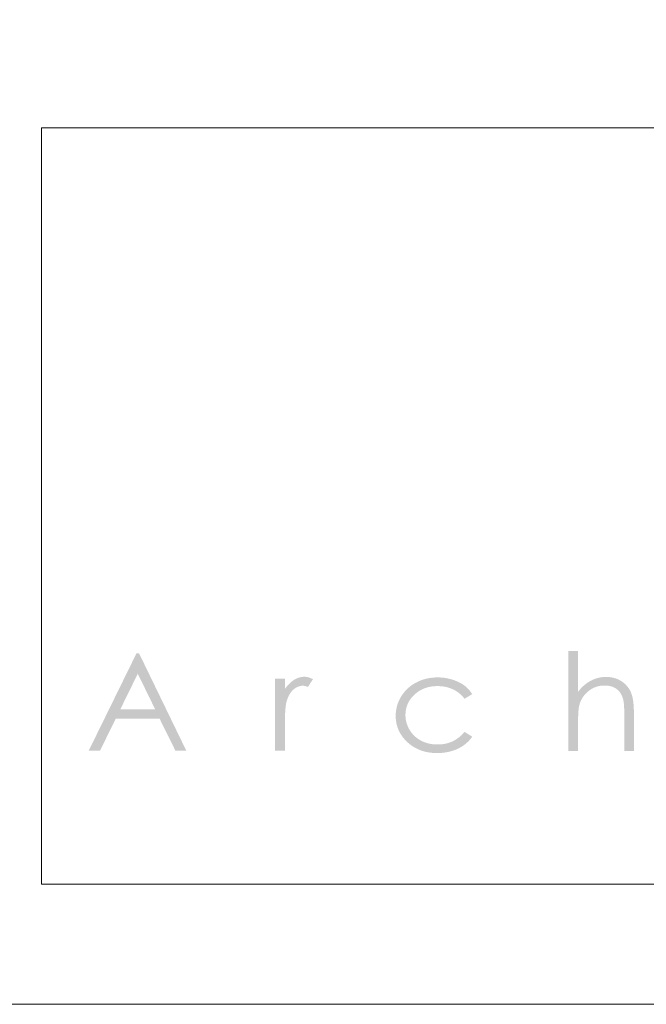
# Model space of a CAD drawing. Header units: millimetres. Extents: x -117530 to 51532, y -61772 to 24900.
# Tile 146 of 175: x 30941 to 33545, y -61772 to -57677. Entities that reach past the tile are written whole.
import ezdxf

# ---------------------------------------------------------------- set-up
doc = ezdxf.new("R2010")
doc.units = ezdxf.units.MM
doc.header["$LTSCALE"] = 254
doc.layers.get('0').update_dxf_attribs({"lineweight": 0})
doc.layers.add('aanzicht-beton', color=7, linetype='Continuous', lineweight=0)
doc.layers.add('None', color=7, linetype='Continuous', lineweight=0)

msp = doc.modelspace()

# ---------------------------------------------------------------- hatches: boundary and pattern name
at = {"layer": 'aanzicht-beton', "linetype": 'Continuous', "lineweight": 0}
h = msp.add_hatch(color=7, dxfattribs=at)
h.paths.add_polyline_path([(31436.8, -60312.1), (31633.3, -60717.6), (31588.1, -60717.6), (31522.3, -60584.3), (31339.7, -60584.3), (31274.3, -60717.6), (31227.3, -60717.6), (31426.2, -60312.1)])
h.paths.add_polyline_path([(31431.5, -60397.1), (31359, -60544.8), (31503.6, -60544.8)])
for points in [[(33221.8, -60302.1), (33261.7, -60302.1), (33261.7, -60472), (33262.4, -60471.1), (33263.2, -60470.1), (33264, -60469.2), (33264.7, -60468.2), (33265.5, -60467.3), (33266.3, -60466.4), (33267.1, -60465.4), (33267.8, -60464.5), (33268.6, -60463.6), (33269.4, -60462.7), (33270.2, -60461.9), (33271, -60461), (33271.8, -60460.1), (33272.6, -60459.2), (33273.4, -60458.4), (33274.2, -60457.5), (33275, -60456.7), (33275.8, -60455.9), (33276.6, -60455), (33277.4, -60454.2), (33278.2, -60453.4), (33279, -60452.6), (33279.8, -60451.8), (33280.7, -60451), (33281.5, -60450.3), (33282.3, -60449.5), (33283.1, -60448.7), (33284, -60448), (33284.8, -60447.2), (33285.6, -60446.5), (33286.5, -60445.7), (33287.3, -60445), (33288.1, -60444.3), (33289, -60443.6), (33289.8, -60442.9), (33290.7, -60442.2), (33291.5, -60441.5), (33292.4, -60440.8), (33293.2, -60440.2), (33294.1, -60439.5), (33294.9, -60438.8), (33295.8, -60438.2), (33296.7, -60437.5), (33297.5, -60436.9), (33298.4, -60436.3), (33299.3, -60435.7), (33300.1, -60435), (33301, -60434.4), (33301.9, -60433.8), (33302.8, -60433.3), (33303.7, -60432.7), (33304.6, -60432.1), (33305.4, -60431.5), (33306.3, -60431), (33307.2, -60430.4), (33308.1, -60429.9), (33309, -60429.4), (33309.9, -60428.8), (33310.8, -60428.3), (33311.7, -60427.8), (33312.6, -60427.3), (33313.5, -60426.8), (33314.5, -60426.3), (33315.4, -60425.8), (33316.3, -60425.3), (33317.2, -60424.9), (33318.1, -60424.4), (33319, -60424), (33320, -60423.5), (33320.9, -60423.1), (33321.8, -60422.7), (33322.8, -60422.2), (33323.7, -60421.8), (33324.6, -60421.4), (33325.6, -60421), (33326.5, -60420.6), (33327.5, -60420.2), (33328.4, -60419.9), (33329.4, -60419.5), (33330.3, -60419.1), (33331.3, -60418.8), (33332.2, -60418.4), (33333.2, -60418.1), (33334.2, -60417.7), (33335.1, -60417.4), (33336.1, -60417.1), (33337.1, -60416.8), (33338, -60416.5), (33339, -60416.2), (33340, -60415.9), (33341, -60415.6), (33341.9, -60415.4), (33342.9, -60415.1), (33343.9, -60414.8), (33344.9, -60414.6), (33345.9, -60414.3), (33346.9, -60414.1), (33347.9, -60413.9), (33348.9, -60413.7), (33349.9, -60413.4), (33350.9, -60413.2), (33351.9, -60413), (33352.9, -60412.8), (33353.9, -60412.7), (33354.9, -60412.5), (33355.9, -60412.3), (33356.9, -60412.2), (33358, -60412), (33359, -60411.9), (33360, -60411.7), (33361, -60411.6), (33362.1, -60411.5), (33363.1, -60411.4), (33364.1, -60411.2), (33365.2, -60411.1), (33366.2, -60411), (33367.2, -60411), (33368.3, -60410.9), (33369.3, -60410.8), (33370.4, -60410.7), (33371.4, -60410.7), (33372.5, -60410.6), (33373.5, -60410.6), (33374.6, -60410.6), (33375.6, -60410.5), (33376.7, -60410.5), (33377.8, -60410.5), (33378.8, -60410.5), (33379.9, -60410.5), (33381, -60410.5), (33382.1, -60410.5), (33383.2, -60410.6), (33384.3, -60410.6), (33385.3, -60410.7), (33386.4, -60410.7), (33387.5, -60410.8), (33388.5, -60410.8), (33389.6, -60410.9), (33390.6, -60411), (33391.7, -60411.1), (33392.7, -60411.2), (33393.8, -60411.3), (33394.8, -60411.4), (33395.9, -60411.6), (33396.9, -60411.7), (33397.9, -60411.9), (33398.9, -60412), (33400, -60412.2), (33401, -60412.3), (33402, -60412.5), (33403, -60412.7), (33404, -60412.9), (33405, -60413.1), (33406, -60413.3), (33407, -60413.5), (33408, -60413.8), (33409, -60414), (33409.9, -60414.3), (33410.9, -60414.5), (33411.9, -60414.8), (33412.9, -60415), (33413.8, -60415.3), (33414.8, -60415.6), (33415.8, -60415.9), (33416.7, -60416.2), (33417.7, -60416.5), (33418.6, -60416.8), (33419.5, -60417.2), (33420.5, -60417.5), (33421.4, -60417.9), (33422.4, -60418.2), (33423.3, -60418.6), (33424.2, -60418.9), (33425.1, -60419.3), (33426, -60419.7), (33427, -60420.1), (33427.9, -60420.5), (33428.8, -60420.9), (33429.7, -60421.3), (33430.6, -60421.8), (33431.5, -60422.2), (33432.3, -60422.7), (33433.2, -60423.1), (33434.1, -60423.6), (33435, -60424), (33435.9, -60424.5), (33436.7, -60425), (33437.6, -60425.5), (33438.5, -60426), (33439.3, -60426.5), (33440.2, -60427), (33441, -60427.6), (33441.9, -60428.1), (33442.7, -60428.7), (33443.5, -60429.2), (33444.4, -60429.8), (33445.2, -60430.3), (33446, -60430.9), (33446.8, -60431.5), (33447.6, -60432), (33448.4, -60432.6), (33449.1, -60433.2), (33449.9, -60433.8), (33450.7, -60434.4), (33451.5, -60435), (33452.2, -60435.6), (33453, -60436.2), (33453.7, -60436.8), (33454.4, -60437.5), (33455.2, -60438.1), (33455.9, -60438.7), (33456.6, -60439.4), (33457.3, -60440), (33458, -60440.7), (33458.7, -60441.4), (33459.4, -60442), (33460, -60442.7), (33460.7, -60443.4), (33461.4, -60444.1), (33462, -60444.8), (33462.7, -60445.5), (33463.3, -60446.2), (33464, -60446.9), (33464.6, -60447.6), (33465.2, -60448.3), (33465.8, -60449), (33466.4, -60449.7), (33467, -60450.5), (33467.6, -60451.2), (33468.2, -60452), (33468.8, -60452.7), (33469.4, -60453.5), (33470, -60454.3), (33470.5, -60455), (33471.1, -60455.8), (33471.6, -60456.6), (33472.2, -60457.4), (33472.7, -60458.2), (33473.2, -60459), (33473.7, -60459.8), (33474.2, -60460.6), (33474.7, -60461.4), (33475.2, -60462.2), (33475.7, -60463), (33476.2, -60463.9), (33476.7, -60464.7), (33477.2, -60465.6), (33477.6, -60466.4), (33478.1, -60467.3), (33478.5, -60468.1), (33479, -60469), (33479.4, -60469.9), (33479.8, -60470.8), (33480.3, -60471.6), (33480.7, -60472.5), (33481.1, -60473.4), (33481.5, -60474.3), (33481.9, -60475.3), (33482.3, -60476.2), (33482.6, -60477.1), (33483, -60478.1), (33483.4, -60479.1), (33483.7, -60480.1), (33484.1, -60481.1), (33484.5, -60482.2), (33484.8, -60483.2), (33485.1, -60484.3), (33485.5, -60485.4), (33485.8, -60486.5), (33486.1, -60487.6), (33486.4, -60488.7), (33486.7, -60489.8), (33487, -60491), (33487.3, -60492.2), (33487.6, -60493.4), (33487.9, -60494.6), (33488.2, -60495.8), (33488.4, -60497.1), (33488.7, -60498.3), (33489, -60499.6), (33489.2, -60500.9), (33489.4, -60502.2), (33489.7, -60503.5), (33489.9, -60504.8), (33490.1, -60506.2), (33490.4, -60507.6), (33490.6, -60509), (33490.8, -60510.4), (33491, -60511.8), (33491.2, -60513.2), (33491.3, -60514.7), (33491.5, -60516.1), (33491.7, -60517.6), (33491.9, -60519.1), (33492, -60520.6), (33492.2, -60522.1), (33492.3, -60523.7), (33492.5, -60525.2), (33492.6, -60526.8), (33492.7, -60528.4), (33492.9, -60530), (33493, -60531.6), (33493.1, -60533.3), (33493.2, -60534.9), (33493.3, -60536.6), (33493.4, -60538.3), (33493.5, -60540), (33493.5, -60541.7), (33493.6, -60543.5), (33493.7, -60545.2), (33493.7, -60547), (33493.8, -60548.8), (33493.8, -60550.6), (33493.9, -60552.4), (33493.9, -60554.2), (33493.9, -60556.1), (33494, -60557.9), (33494, -60559.8), (33494, -60561.7), (33494, -60563.6), (33494, -60717.8), (33454.1, -60717.8), (33454.1, -60574.9), (33454.1, -60573.3), (33454.1, -60571.7), (33454.1, -60570.1), (33454.1, -60568.6), (33454.1, -60567), (33454.1, -60565.5), (33454, -60564), (33454, -60562.5), (33454, -60561), (33454, -60559.6), (33454, -60558.1), (33453.9, -60556.7), (33453.9, -60555.3), (33453.9, -60553.9), (33453.9, -60552.6), (33453.8, -60551.2), (33453.8, -60549.9), (33453.8, -60548.5), (33453.7, -60547.2), (33453.7, -60545.9), (33453.6, -60544.7), (33453.6, -60543.4), (33453.5, -60542.2), (33453.5, -60540.9), (33453.4, -60539.7), (33453.4, -60538.6), (33453.3, -60537.4), (33453.3, -60536.2), (33453.2, -60535.1), (33453.2, -60534), (33453.1, -60532.9), (33453, -60531.8), (33453, -60530.7), (33452.9, -60529.6), (33452.8, -60528.6), (33452.7, -60527.6), (33452.7, -60526.6), (33452.6, -60525.6), (33452.5, -60524.6), (33452.4, -60523.7), (33452.3, -60522.7), (33452.2, -60521.8), (33452.2, -60520.9), (33452.1, -60520), (33452, -60519.2), (33451.9, -60518.3), (33451.8, -60517.5), (33451.7, -60516.6), (33451.6, -60515.8), (33451.5, -60515.1), (33451.4, -60514.3), (33451.3, -60513.5), (33451.1, -60512.8), (33451, -60512.1), (33450.9, -60511.4), (33450.8, -60510.7), (33450.7, -60510), (33450.6, -60509.4), (33450.4, -60508.7), (33450.3, -60508.1), (33450.2, -60507.5), (33450, -60506.9), (33449.9, -60506.4), (33449.8, -60505.8), (33449.5, -60504.9), (33449.3, -60504), (33449.1, -60503.1), (33448.8, -60502.2), (33448.5, -60501.3), (33448.3, -60500.4), (33448, -60499.5), (33447.7, -60498.6), (33447.4, -60497.8), (33447.1, -60496.9), (33446.9, -60496), (33446.5, -60495.2), (33446.2, -60494.4), (33445.9, -60493.5), (33445.6, -60492.7), (33445.3, -60491.9), (33444.9, -60491.1), (33444.6, -60490.3), (33444.3, -60489.5), (33443.9, -60488.7), (33443.6, -60487.9), (33443.2, -60487.1), (33442.8, -60486.4), (33442.5, -60485.6), (33442.1, -60484.8), (33441.7, -60484.1), (33441.3, -60483.4), (33440.9, -60482.6), (33440.5, -60481.9), (33440.1, -60481.2), (33439.7, -60480.5), (33439.2, -60479.8), (33438.8, -60479.1), (33438.4, -60478.4), (33437.9, -60477.7), (33437.5, -60477), (33437, -60476.4), (33436.6, -60475.7), (33436.1, -60475.1), (33435.7, -60474.4), (33435.2, -60473.8), (33434.7, -60473.2), (33434.2, -60472.5), (33433.7, -60471.9), (33433.2, -60471.3), (33432.7, -60470.7), (33432.2, -60470.1), (33431.7, -60469.5), (33431.2, -60468.9), (33430.6, -60468.4), (33430.1, -60467.8), (33429.6, -60467.2), (33429, -60466.7), (33428.5, -60466.1), (33427.9, -60465.6), (33427.3, -60465.1), (33426.8, -60464.6), (33426.2, -60464), (33425.6, -60463.5), (33425, -60463), (33424.4, -60462.5), (33423.8, -60462), (33423.2, -60461.6), (33422.6, -60461.1), (33422, -60460.6), (33421.4, -60460.2), (33420.7, -60459.7), (33420.1, -60459.3), (33419.4, -60458.8), (33418.8, -60458.4), (33418.1, -60458), (33417.5, -60457.6), (33416.8, -60457.2), (33416.1, -60456.8), (33415.5, -60456.4), (33414.8, -60456), (33414.1, -60455.6), (33413.4, -60455.3), (33412.7, -60454.9), (33412, -60454.5), (33411.3, -60454.2), (33410.6, -60453.8), (33409.8, -60453.5), (33409.1, -60453.2), (33408.4, -60452.9), (33407.6, -60452.6), (33406.9, -60452.3), (33406.1, -60452), (33405.3, -60451.7), (33404.6, -60451.4), (33403.8, -60451.1), (33403, -60450.8), (33402.2, -60450.6), (33401.4, -60450.3), (33400.6, -60450.1), (33399.8, -60449.8), (33399, -60449.6), (33398.2, -60449.4), (33397.4, -60449.2), (33396.6, -60449), (33395.7, -60448.8), (33394.9, -60448.6), (33394, -60448.4), (33393.2, -60448.2), (33392.3, -60448), (33391.5, -60447.9), (33390.6, -60447.7), (33389.7, -60447.6), (33388.9, -60447.4), (33388, -60447.3), (33387.1, -60447.2), (33386.2, -60447), (33385.3, -60446.9), (33384.4, -60446.8), (33383.4, -60446.7), (33382.5, -60446.6), (33381.6, -60446.5), (33380.7, -60446.5), (33379.7, -60446.4), (33378.8, -60446.3), (33377.8, -60446.3), (33376.8, -60446.2), (33375.9, -60446.2), (33374.9, -60446.2), (33373.9, -60446.1), (33373, -60446.1), (33372, -60446.1), (33371, -60446.1), (33369.8, -60446.1), (33368.7, -60446.1), (33367.6, -60446.1), (33366.4, -60446.2), (33365.3, -60446.2), (33364.2, -60446.3), (33363.1, -60446.4), (33362, -60446.5), (33360.8, -60446.6), (33359.7, -60446.7), (33358.6, -60446.8), (33357.5, -60446.9), (33356.4, -60447), (33355.4, -60447.2), (33354.3, -60447.4), (33353.2, -60447.5), (33352.1, -60447.7), (33351, -60447.9), (33350, -60448.1), (33348.9, -60448.4), (33347.8, -60448.6), (33346.8, -60448.8), (33345.7, -60449.1), (33344.6, -60449.3), (33343.6, -60449.6), (33342.5, -60449.9), (33341.5, -60450.2), (33340.5, -60450.5), (33339.4, -60450.8), (33338.4, -60451.2), (33337.4, -60451.5), (33336.3, -60451.9), (33335.3, -60452.2), (33334.3, -60452.6), (33333.3, -60453), (33332.3, -60453.4), (33331.3, -60453.8), (33330.3, -60454.2), (33329.3, -60454.7), (33328.3, -60455.1), (33327.3, -60455.6), (33326.3, -60456.1), (33325.3, -60456.5), (33324.3, -60457), (33323.4, -60457.5), (33322.4, -60458), (33321.4, -60458.6), (33320.5, -60459.1), (33319.5, -60459.6), (33318.5, -60460.2), (33317.6, -60460.8), (33316.6, -60461.4), (33315.7, -60462), (33314.7, -60462.6), (33313.8, -60463.2), (33312.9, -60463.8), (33311.9, -60464.4), (33311, -60465.1), (33310.1, -60465.7), (33309.2, -60466.4), (33308.3, -60467.1), (33307.3, -60467.8), (33306.4, -60468.5), (33305.5, -60469.2), (33304.6, -60469.9), (33303.7, -60470.7), (33302.9, -60471.4), (33302, -60472.2), (33301.1, -60472.9), (33300.3, -60473.6), (33299.4, -60474.4), (33298.6, -60475.2), (33297.8, -60475.9), (33297, -60476.7), (33296.2, -60477.5), (33295.4, -60478.3), (33294.6, -60479.1), (33293.8, -60479.9), (33293.1, -60480.7), (33292.3, -60481.5), (33291.6, -60482.3), (33290.8, -60483.1), (33290.1, -60483.9), (33289.4, -60484.7), (33288.7, -60485.6), (33288, -60486.4), (33287.3, -60487.3), (33286.6, -60488.1), (33285.9, -60489), (33285.3, -60489.8), (33284.6, -60490.7), (33284, -60491.6), (33283.4, -60492.4), (33282.8, -60493.3), (33282.1, -60494.2), (33281.5, -60495.1), (33281, -60496), (33280.4, -60496.9), (33279.8, -60497.8), (33279.2, -60498.7), (33278.7, -60499.6), (33278.1, -60500.6), (33277.6, -60501.5), (33277.1, -60502.4), (33276.6, -60503.4), (33276.1, -60504.3), (33275.6, -60505.3), (33275.1, -60506.2), (33274.6, -60507.2), (33274.2, -60508.1), (33273.7, -60509.1), (33273.2, -60510.1), (33272.8, -60511.1), (33272.4, -60512.1), (33272, -60513.1), (33271.6, -60514.1), (33271.2, -60515.1), (33270.8, -60516.1), (33270.4, -60517.1), (33270, -60518.1), (33269.7, -60519.1), (33269.3, -60520.2), (33269, -60521.2), (33268.6, -60522.2), (33268.3, -60523.3), (33268, -60524.3), (33267.7, -60525.4), (33267.4, -60526.5), (33267.2, -60527.2), (33267.1, -60527.9), (33266.9, -60528.6), (33266.7, -60529.4), (33266.6, -60530.1), (33266.4, -60530.9), (33266.2, -60531.7), (33266.1, -60532.6), (33265.9, -60533.4), (33265.8, -60534.3), (33265.6, -60535.1), (33265.5, -60536), (33265.3, -60537), (33265.2, -60537.9), (33265, -60538.8), (33264.9, -60539.8), (33264.8, -60540.8), (33264.6, -60541.8), (33264.5, -60542.8), (33264.4, -60543.9), (33264.3, -60545), (33264.1, -60546), (33264, -60547.1), (33263.9, -60548.2), (33263.8, -60549.4), (33263.7, -60550.5), (33263.6, -60551.7), (33263.5, -60552.9), (33263.4, -60554.1), (33263.3, -60555.3), (33263.2, -60556.6), (33263.1, -60557.8), (33263, -60559.1), (33262.9, -60560.4), (33262.8, -60561.7), (33262.8, -60563.1), (33262.7, -60564.4), (33262.6, -60565.8), (33262.5, -60567.2), (33262.5, -60568.6), (33262.4, -60570), (33262.3, -60571.5), (33262.3, -60573), (33262.2, -60574.4), (33262.2, -60575.9), (33262.1, -60577.5), (33262.1, -60579), (33262, -60580.6), (33262, -60582.1), (33261.9, -60583.7), (33261.9, -60585.3), (33261.9, -60587), (33261.8, -60588.6), (33261.8, -60590.3), (33261.8, -60592), (33261.7, -60593.7), (33261.7, -60595.4), (33261.7, -60597.1), (33261.7, -60598.9), (33261.7, -60600.7), (33261.7, -60602.5), (33261.7, -60604.3), (33261.7, -60606.1), (33261.7, -60607.9), (33261.7, -60717.8), (33221.8, -60717.8)], [(32001.8, -60417.1), (32042.8, -60417.1), (32042.8, -60460.9), (32043.4, -60460.1), (32044, -60459.3), (32044.6, -60458.5), (32045.1, -60457.7), (32045.7, -60456.9), (32046.3, -60456.2), (32046.9, -60455.4), (32047.5, -60454.6), (32048, -60453.9), (32048.6, -60453.1), (32049.2, -60452.4), (32049.8, -60451.7), (32050.4, -60450.9), (32051, -60450.2), (32051.5, -60449.5), (32052.1, -60448.8), (32052.7, -60448.1), (32053.3, -60447.4), (32053.9, -60446.7), (32054.5, -60446), (32055.1, -60445.3), (32055.7, -60444.7), (32056.3, -60444), (32056.9, -60443.3), (32057.5, -60442.7), (32058.1, -60442), (32058.7, -60441.4), (32059.3, -60440.8), (32059.9, -60440.1), (32060.5, -60439.5), (32061.1, -60438.9), (32061.7, -60438.3), (32062.3, -60437.7), (32062.9, -60437.1), (32063.5, -60436.5), (32064.1, -60436), (32064.7, -60435.4), (32065.3, -60434.8), (32066, -60434.3), (32066.6, -60433.7), (32067.2, -60433.1), (32067.8, -60432.6), (32068.4, -60432.1), (32069, -60431.5), (32069.6, -60431), (32070.3, -60430.5), (32070.9, -60430), (32071.5, -60429.5), (32072.1, -60429), (32072.7, -60428.5), (32073.4, -60428), (32074, -60427.6), (32074.6, -60427.1), (32075.2, -60426.6), (32075.9, -60426.2), (32076.5, -60425.7), (32077.1, -60425.3), (32077.8, -60424.8), (32078.4, -60424.4), (32079, -60424), (32079.7, -60423.6), (32080.3, -60423.2), (32080.9, -60422.8), (32081.6, -60422.4), (32082.2, -60422), (32082.8, -60421.6), (32083.5, -60421.2), (32084.1, -60420.8), (32084.8, -60420.5), (32085.4, -60420.1), (32086, -60419.7), (32086.7, -60419.4), (32087.3, -60419), (32088, -60418.7), (32088.6, -60418.4), (32089.3, -60418.1), (32089.9, -60417.7), (32090.6, -60417.4), (32091.2, -60417.1), (32091.8, -60416.8), (32092.5, -60416.5), (32093.2, -60416.2), (32093.8, -60416), (32094.5, -60415.7), (32095.1, -60415.4), (32095.8, -60415.2), (32096.4, -60414.9), (32097.1, -60414.7), (32097.7, -60414.4), (32098.4, -60414.2), (32099, -60413.9), (32099.7, -60413.7), (32100.4, -60413.5), (32101, -60413.3), (32101.7, -60413.1), (32102.4, -60412.9), (32103, -60412.7), (32103.7, -60412.5), (32104.4, -60412.3), (32105, -60412.1), (32105.7, -60412), (32106.4, -60411.8), (32107, -60411.6), (32107.7, -60411.5), (32108.4, -60411.4), (32109, -60411.2), (32109.7, -60411.1), (32110.4, -60411), (32111.1, -60410.8), (32111.7, -60410.7), (32112.4, -60410.6), (32113.1, -60410.5), (32113.8, -60410.4), (32114.4, -60410.3), (32115.1, -60410.2), (32115.8, -60410.2), (32116.5, -60410.1), (32117.2, -60410), (32117.8, -60410), (32118.5, -60409.9), (32119.2, -60409.9), (32119.9, -60409.8), (32120.6, -60409.8), (32121.3, -60409.8), (32122, -60409.7), (32122.6, -60409.7), (32123.3, -60409.7), (32124, -60409.7), (32124.5, -60409.7), (32125.1, -60409.7), (32125.6, -60409.7), (32126.1, -60409.8), (32126.6, -60409.8), (32127.2, -60409.8), (32127.7, -60409.8), (32128.2, -60409.9), (32128.7, -60409.9), (32129.3, -60410), (32129.8, -60410), (32130.3, -60410.1), (32130.9, -60410.1), (32131.4, -60410.2), (32131.9, -60410.3), (32132.5, -60410.4), (32133, -60410.4), (32133.6, -60410.5), (32134.1, -60410.6), (32134.6, -60410.7), (32135.2, -60410.8), (32135.7, -60410.9), (32136.3, -60411), (32136.8, -60411.2), (32137.4, -60411.3), (32137.9, -60411.4), (32138.5, -60411.5), (32139, -60411.7), (32139.6, -60411.8), (32140.1, -60412), (32140.7, -60412.1), (32141.2, -60412.3), (32141.8, -60412.4), (32142.3, -60412.6), (32142.9, -60412.8), (32143.5, -60412.9), (32144, -60413.1), (32144.6, -60413.3), (32145.1, -60413.5), (32145.7, -60413.7), (32146.3, -60413.9), (32146.8, -60414.1), (32147.4, -60414.3), (32148, -60414.5), (32148.5, -60414.8), (32149.1, -60415), (32149.7, -60415.2), (32150.3, -60415.5), (32150.8, -60415.7), (32151.4, -60415.9), (32152, -60416.2), (32152.6, -60416.5), (32153.1, -60416.7), (32153.7, -60417), (32154.3, -60417.3), (32154.9, -60417.5), (32155.5, -60417.8), (32156.1, -60418.1), (32156.6, -60418.4), (32157.2, -60418.7), (32157.8, -60419), (32158.4, -60419.3), (32159, -60419.6), (32159.6, -60419.9), (32138.7, -60452.2), (32138.3, -60452.1), (32137.9, -60451.9), (32137.5, -60451.8), (32137.1, -60451.6), (32136.7, -60451.5), (32136.3, -60451.3), (32136, -60451.2), (32135.6, -60451), (32135.2, -60450.9), (32134.8, -60450.7), (32134.5, -60450.6), (32134.1, -60450.5), (32133.7, -60450.3), (32133.3, -60450.2), (32133, -60450.1), (32132.6, -60449.9), (32132.3, -60449.8), (32131.9, -60449.7), (32131.5, -60449.6), (32131.2, -60449.5), (32130.8, -60449.4), (32130.5, -60449.3), (32130.1, -60449.1), (32129.8, -60449), (32129.4, -60448.9), (32129.1, -60448.8), (32128.7, -60448.7), (32128.4, -60448.7), (32128.1, -60448.6), (32127.7, -60448.5), (32127.4, -60448.4), (32127.1, -60448.3), (32126.7, -60448.2), (32126.4, -60448.1), (32126.1, -60448.1), (32125.7, -60448), (32125.4, -60447.9), (32125.1, -60447.9), (32124.8, -60447.8), (32124.5, -60447.7), (32124.2, -60447.7), (32123.8, -60447.6), (32123.5, -60447.6), (32123.2, -60447.5), (32122.9, -60447.5), (32122.6, -60447.4), (32122.3, -60447.4), (32122, -60447.3), (32121.7, -60447.3), (32121.4, -60447.2), (32121.1, -60447.2), (32120.8, -60447.2), (32120.5, -60447.2), (32120.2, -60447.1), (32119.9, -60447.1), (32119.7, -60447.1), (32119.4, -60447.1), (32119.1, -60447), (32118.8, -60447), (32118.5, -60447), (32118.3, -60447), (32118, -60447), (32117.7, -60447), (32117.4, -60447), (32116.8, -60447), (32116.2, -60447), (32115.6, -60447), (32114.9, -60447.1), (32114.3, -60447.1), (32113.7, -60447.1), (32113.1, -60447.2), (32112.4, -60447.2), (32111.8, -60447.3), (32111.2, -60447.4), (32110.6, -60447.5), (32110, -60447.6), (32109.3, -60447.7), (32108.7, -60447.8), (32108.1, -60447.9), (32107.5, -60448), (32106.9, -60448.1), (32106.3, -60448.3), (32105.6, -60448.4), (32105, -60448.5), (32104.4, -60448.7), (32103.8, -60448.9), (32103.2, -60449), (32102.6, -60449.2), (32102, -60449.4), (32101.4, -60449.6), (32100.7, -60449.8), (32100.1, -60450), (32099.5, -60450.3), (32098.9, -60450.5), (32098.3, -60450.7), (32097.7, -60451), (32097.1, -60451.2), (32096.5, -60451.5), (32095.9, -60451.7), (32095.3, -60452), (32094.7, -60452.3), (32094.1, -60452.6), (32093.5, -60452.9), (32092.9, -60453.2), (32092.3, -60453.5), (32091.7, -60453.8), (32091.1, -60454.1), (32090.5, -60454.5), (32089.9, -60454.8), (32089.3, -60455.2), (32088.7, -60455.5), (32088.1, -60455.9), (32087.5, -60456.3), (32086.9, -60456.7), (32086.3, -60457.1), (32085.7, -60457.5), (32085.2, -60457.9), (32084.6, -60458.3), (32084, -60458.7), (32083.4, -60459.1), (32082.8, -60459.6), (32082.2, -60460), (32081.6, -60460.5), (32081, -60460.9), (32080.5, -60461.4), (32079.9, -60461.9), (32079.3, -60462.3), (32078.7, -60462.8), (32078.1, -60463.3), (32077.5, -60463.8), (32077, -60464.4), (32076.4, -60464.9), (32075.8, -60465.4), (32075.3, -60466), (32074.7, -60466.5), (32074.2, -60467.1), (32073.6, -60467.6), (32073.1, -60468.2), (32072.6, -60468.8), (32072, -60469.4), (32071.5, -60470), (32071, -60470.6), (32070.4, -60471.2), (32069.9, -60471.9), (32069.4, -60472.5), (32068.9, -60473.1), (32068.4, -60473.8), (32067.9, -60474.4), (32067.4, -60475.1), (32066.9, -60475.8), (32066.4, -60476.5), (32066, -60477.2), (32065.5, -60477.9), (32065, -60478.6), (32064.5, -60479.3), (32064.1, -60480), (32063.6, -60480.8), (32063.2, -60481.5), (32062.7, -60482.3), (32062.3, -60483.1), (32061.8, -60483.8), (32061.4, -60484.6), (32061, -60485.4), (32060.5, -60486.2), (32060.1, -60487), (32059.7, -60487.8), (32059.3, -60488.6), (32058.9, -60489.5), (32058.5, -60490.3), (32058.1, -60491.2), (32057.7, -60492), (32057.3, -60492.9), (32056.9, -60493.8), (32056.5, -60494.6), (32056.1, -60495.5), (32055.7, -60496.4), (32055.4, -60497.4), (32055, -60498.3), (32054.6, -60499.2), (32054.3, -60500.1), (32053.9, -60501.1), (32053.6, -60502), (32053.2, -60503), (32052.9, -60504), (32052.5, -60504.9), (32052.2, -60505.9), (32051.9, -60506.9), (32051.5, -60507.9), (32051.2, -60508.9), (32050.9, -60509.9), (32050.6, -60511), (32050.3, -60512), (32050.1, -60512.8), (32049.8, -60513.7), (32049.6, -60514.5), (32049.4, -60515.4), (32049.2, -60516.3), (32049, -60517.3), (32048.8, -60518.2), (32048.5, -60519.2), (32048.3, -60520.3), (32048.1, -60521.3), (32047.9, -60522.4), (32047.8, -60523.5), (32047.6, -60524.6), (32047.4, -60525.7), (32047.2, -60526.9), (32047, -60528.1), (32046.9, -60529.3), (32046.7, -60530.6), (32046.5, -60531.8), (32046.4, -60533.1), (32046.2, -60534.5), (32046, -60535.8), (32045.9, -60537.2), (32045.7, -60538.6), (32045.6, -60540), (32045.5, -60541.5), (32045.3, -60542.9), (32045.2, -60544.5), (32045.1, -60546), (32044.9, -60547.5), (32044.8, -60549.1), (32044.7, -60550.7), (32044.6, -60552.4), (32044.5, -60554), (32044.4, -60555.7), (32044.3, -60557.4), (32044.2, -60559.1), (32044.1, -60560.9), (32044, -60562.7), (32043.9, -60564.5), (32043.8, -60566.3), (32043.7, -60568.2), (32043.6, -60570.1), (32043.6, -60572), (32043.5, -60573.9), (32043.4, -60575.9), (32043.4, -60577.9), (32043.3, -60579.9), (32043.2, -60581.9), (32043.2, -60584), (32043.1, -60586.1), (32043.1, -60588.2), (32043.1, -60590.3), (32043, -60592.5), (32043, -60594.7), (32042.9, -60596.9), (32042.9, -60599.2), (32042.9, -60601.4), (32042.9, -60603.7), (32042.9, -60606.1), (32042.8, -60608.4), (32042.8, -60610.8), (32042.8, -60613.2), (32042.8, -60615.6), (32042.8, -60717), (32001.8, -60717)], [(32821.8, -60482.1), (32790, -60501.1), (32788.7, -60499.5), (32787.3, -60497.9), (32786, -60496.3), (32784.7, -60494.7), (32783.3, -60493.2), (32781.9, -60491.7), (32780.5, -60490.2), (32779.1, -60488.8), (32777.7, -60487.4), (32776.3, -60486), (32774.8, -60484.6), (32773.4, -60483.2), (32771.9, -60481.9), (32770.4, -60480.6), (32768.9, -60479.4), (32767.4, -60478.1), (32765.8, -60476.9), (32764.3, -60475.7), (32762.7, -60474.5), (32761.1, -60473.4), (32759.6, -60472.3), (32757.9, -60471.2), (32756.3, -60470.1), (32754.7, -60469.1), (32753, -60468.1), (32751.4, -60467.1), (32749.7, -60466.1), (32748, -60465.2), (32746.3, -60464.3), (32744.5, -60463.4), (32742.8, -60462.5), (32741, -60461.7), (32739.3, -60460.9), (32737.5, -60460.1), (32735.7, -60459.4), (32733.9, -60458.6), (32732, -60457.9), (32730.2, -60457.2), (32728.3, -60456.6), (32726.4, -60456), (32724.6, -60455.4), (32722.6, -60454.8), (32720.7, -60454.2), (32718.8, -60453.7), (32716.8, -60453.2), (32714.9, -60452.7), (32712.9, -60452.3), (32710.9, -60451.9), (32708.9, -60451.5), (32706.9, -60451.1), (32704.8, -60450.7), (32702.8, -60450.4), (32700.7, -60450.1), (32698.6, -60449.8), (32696.5, -60449.6), (32694.4, -60449.4), (32692.3, -60449.2), (32690.2, -60449), (32688, -60448.9), (32685.8, -60448.8), (32683.7, -60448.7), (32681.5, -60448.6), (32679.2, -60448.6), (32677, -60448.6), (32675.2, -60448.6), (32673.5, -60448.6), (32671.7, -60448.6), (32669.9, -60448.7), (32668.2, -60448.8), (32666.5, -60448.9), (32664.7, -60449), (32663, -60449.1), (32661.3, -60449.3), (32659.6, -60449.4), (32657.9, -60449.6), (32656.3, -60449.8), (32654.6, -60450), (32652.9, -60450.3), (32651.3, -60450.5), (32649.6, -60450.8), (32648, -60451), (32646.4, -60451.3), (32644.8, -60451.7), (32643.2, -60452), (32641.6, -60452.4), (32640, -60452.7), (32638.4, -60453.1), (32636.9, -60453.5), (32635.3, -60453.9), (32633.8, -60454.4), (32632.2, -60454.8), (32630.7, -60455.3), (32629.2, -60455.8), (32627.7, -60456.3), (32626.2, -60456.8), (32624.7, -60457.4), (32623.2, -60457.9), (32621.7, -60458.5), (32620.3, -60459.1), (32618.8, -60459.7), (32617.4, -60460.3), (32615.9, -60461), (32614.5, -60461.6), (32613.1, -60462.3), (32611.7, -60463), (32610.3, -60463.7), (32608.9, -60464.4), (32607.6, -60465.2), (32606.2, -60466), (32604.8, -60466.7), (32603.5, -60467.5), (32602.1, -60468.4), (32600.8, -60469.2), (32599.5, -60470), (32598.2, -60470.9), (32596.9, -60471.8), (32595.6, -60472.7), (32594.3, -60473.6), (32593, -60474.5), (32591.8, -60475.5), (32590.5, -60476.5), (32589.3, -60477.5), (32588.1, -60478.5), (32586.8, -60479.5), (32585.6, -60480.5), (32584.4, -60481.6), (32583.2, -60482.6), (32582, -60483.7), (32580.9, -60484.8), (32579.7, -60486), (32578.6, -60487.1), (32577.5, -60488.2), (32576.4, -60489.3), (32575.3, -60490.5), (32574.2, -60491.6), (32573.2, -60492.8), (32572.2, -60493.9), (32571.1, -60495.1), (32570.2, -60496.3), (32569.2, -60497.5), (32568.2, -60498.6), (32567.3, -60499.8), (32566.4, -60501.1), (32565.5, -60502.3), (32564.6, -60503.5), (32563.8, -60504.7), (32562.9, -60506), (32562.1, -60507.2), (32561.3, -60508.4), (32560.5, -60509.7), (32559.8, -60511), (32559, -60512.2), (32558.3, -60513.5), (32557.6, -60514.8), (32556.9, -60516.1), (32556.2, -60517.4), (32555.5, -60518.7), (32554.9, -60520), (32554.3, -60521.4), (32553.7, -60522.7), (32553.1, -60524), (32552.5, -60525.4), (32552, -60526.7), (32551.5, -60528.1), (32551, -60529.5), (32550.5, -60530.8), (32550, -60532.2), (32549.6, -60533.6), (32549.1, -60535), (32548.7, -60536.4), (32548.3, -60537.8), (32547.9, -60539.2), (32547.6, -60540.7), (32547.2, -60542.1), (32546.9, -60543.5), (32546.6, -60545), (32546.3, -60546.4), (32546.1, -60547.9), (32545.8, -60549.4), (32545.6, -60550.9), (32545.4, -60552.3), (32545.2, -60553.8), (32545, -60555.3), (32544.8, -60556.9), (32544.7, -60558.4), (32544.6, -60559.9), (32544.5, -60561.4), (32544.4, -60563), (32544.3, -60564.5), (32544.3, -60566.1), (32544.3, -60567.6), (32544.2, -60569.2), (32544.2, -60570.2), (32544.3, -60571.2), (32544.3, -60572.2), (32544.3, -60573.3), (32544.3, -60574.3), (32544.4, -60575.3), (32544.5, -60576.3), (32544.5, -60577.3), (32544.6, -60578.3), (32544.7, -60579.3), (32544.8, -60580.3), (32544.9, -60581.3), (32545, -60582.3), (32545.1, -60583.3), (32545.2, -60584.3), (32545.3, -60585.3), (32545.5, -60586.3), (32545.6, -60587.3), (32545.8, -60588.3), (32545.9, -60589.2), (32546.1, -60590.2), (32546.3, -60591.2), (32546.5, -60592.2), (32546.7, -60593.2), (32546.9, -60594.1), (32547.1, -60595.1), (32547.3, -60596.1), (32547.6, -60597.1), (32547.8, -60598), (32548.1, -60599), (32548.3, -60600), (32548.6, -60600.9), (32548.9, -60601.9), (32549.2, -60602.8), (32549.4, -60603.8), (32549.7, -60604.7), (32550.1, -60605.7), (32550.4, -60606.7), (32550.7, -60607.6), (32551, -60608.5), (32551.4, -60609.5), (32551.7, -60610.4), (32552.1, -60611.4), (32552.5, -60612.3), (32552.8, -60613.3), (32553.2, -60614.2), (32553.6, -60615.1), (32554, -60616.1), (32554.4, -60617), (32554.9, -60617.9), (32555.3, -60618.8), (32555.7, -60619.8), (32556.2, -60620.7), (32556.6, -60621.6), (32557.1, -60622.5), (32557.6, -60623.5), (32558, -60624.4), (32558.5, -60625.3), (32559, -60626.2), (32559.5, -60627.1), (32560, -60628), (32560.6, -60628.9), (32561.1, -60629.8), (32561.6, -60630.7), (32562.2, -60631.6), (32562.7, -60632.5), (32563.3, -60633.4), (32563.9, -60634.3), (32564.4, -60635.2), (32565, -60636), (32565.6, -60636.9), (32566.2, -60637.7), (32566.8, -60638.6), (32567.4, -60639.4), (32568, -60640.3), (32568.6, -60641.1), (32569.2, -60641.9), (32569.9, -60642.7), (32570.5, -60643.5), (32571.1, -60644.3), (32571.8, -60645.1), (32572.4, -60645.9), (32573.1, -60646.7), (32573.8, -60647.5), (32574.4, -60648.3), (32575.1, -60649), (32575.8, -60649.8), (32576.5, -60650.5), (32577.2, -60651.3), (32577.9, -60652), (32578.6, -60652.8), (32579.3, -60653.5), (32580, -60654.2), (32580.8, -60654.9), (32581.5, -60655.6), (32582.2, -60656.3), (32583, -60657), (32583.8, -60657.7), (32584.5, -60658.4), (32585.3, -60659.1), (32586.1, -60659.8), (32586.8, -60660.4), (32587.6, -60661.1), (32588.4, -60661.7), (32589.2, -60662.4), (32590, -60663), (32590.8, -60663.7), (32591.6, -60664.3), (32592.5, -60664.9), (32593.3, -60665.5), (32594.1, -60666.1), (32595, -60666.7), (32595.8, -60667.3), (32596.7, -60667.9), (32597.6, -60668.5), (32598.4, -60669.1), (32599.3, -60669.7), (32600.2, -60670.2), (32601.1, -60670.8), (32602, -60671.3), (32602.9, -60671.9), (32603.8, -60672.4), (32604.7, -60672.9), (32605.6, -60673.5), (32606.5, -60674), (32607.5, -60674.5), (32608.4, -60675), (32609.3, -60675.5), (32610.3, -60676), (32611.2, -60676.5), (32612.2, -60677), (32613.2, -60677.4), (32614.1, -60677.9), (32615.1, -60678.4), (32616.1, -60678.8), (32617, -60679.2), (32618, -60679.7), (32619, -60680.1), (32620, -60680.5), (32621, -60680.9), (32622, -60681.3), (32623, -60681.7), (32624, -60682.1), (32625, -60682.5), (32626, -60682.9), (32627, -60683.2), (32628, -60683.6), (32629, -60683.9), (32630, -60684.3), (32631, -60684.6), (32632.1, -60684.9), (32633.1, -60685.2), (32634.1, -60685.5), (32635.2, -60685.8), (32636.2, -60686.1), (32637.3, -60686.4), (32638.3, -60686.7), (32639.4, -60687), (32640.4, -60687.2), (32641.5, -60687.5), (32642.6, -60687.7), (32643.6, -60687.9), (32644.7, -60688.2), (32645.8, -60688.4), (32646.8, -60688.6), (32647.9, -60688.8), (32649, -60689), (32650.1, -60689.2), (32651.2, -60689.4), (32652.3, -60689.6), (32653.4, -60689.7), (32654.5, -60689.9), (32655.6, -60690), (32656.7, -60690.2), (32657.8, -60690.3), (32658.9, -60690.5), (32660.1, -60690.6), (32661.2, -60690.7), (32662.3, -60690.8), (32663.4, -60690.9), (32664.6, -60691), (32665.7, -60691.1), (32666.9, -60691.1), (32668, -60691.2), (32669.2, -60691.3), (32670.3, -60691.3), (32671.5, -60691.4), (32672.6, -60691.4), (32673.8, -60691.4), (32675, -60691.4), (32676.1, -60691.4), (32677.3, -60691.4), (32679.4, -60691.4), (32681.6, -60691.4), (32683.7, -60691.3), (32685.8, -60691.2), (32687.9, -60691.1), (32690, -60691), (32692.1, -60690.8), (32694.1, -60690.6), (32696.2, -60690.4), (32698.2, -60690.2), (32700.3, -60689.9), (32702.3, -60689.6), (32704.3, -60689.3), (32706.3, -60688.9), (32708.2, -60688.6), (32710.2, -60688.2), (32712.2, -60687.7), (32714.1, -60687.3), (32716, -60686.8), (32717.9, -60686.3), (32719.8, -60685.8), (32721.7, -60685.2), (32723.6, -60684.7), (32725.5, -60684.1), (32727.3, -60683.4), (32729.2, -60682.8), (32731, -60682.1), (32732.8, -60681.4), (32734.6, -60680.7), (32736.4, -60679.9), (32738.2, -60679.1), (32740, -60678.3), (32741.7, -60677.5), (32743.4, -60676.6), (32745.2, -60675.7), (32746.9, -60674.8), (32748.6, -60673.9), (32750.3, -60672.9), (32752, -60671.9), (32753.6, -60670.9), (32755.3, -60669.9), (32756.9, -60668.8), (32758.6, -60667.7), (32760.2, -60666.6), (32761.8, -60665.5), (32763.4, -60664.3), (32765, -60663.1), (32766.5, -60661.9), (32768.1, -60660.7), (32769.6, -60659.4), (32771.2, -60658.1), (32772.7, -60656.8), (32774.2, -60655.4), (32775.7, -60654.1), (32777.2, -60652.7), (32778.6, -60651.2), (32780.1, -60649.8), (32781.5, -60648.3), (32783, -60646.8), (32784.4, -60645.3), (32785.8, -60643.7), (32787.2, -60642.1), (32788.6, -60640.5), (32790, -60638.9), (32821.8, -60659), (32821.1, -60660.1), (32820.3, -60661.1), (32819.6, -60662), (32818.9, -60663), (32818.2, -60664), (32817.4, -60665), (32816.7, -60665.9), (32815.9, -60666.9), (32815.2, -60667.9), (32814.4, -60668.8), (32813.6, -60669.7), (32812.8, -60670.7), (32812, -60671.6), (32811.2, -60672.5), (32810.4, -60673.4), (32809.6, -60674.3), (32808.8, -60675.2), (32807.9, -60676.1), (32807.1, -60677), (32806.3, -60677.8), (32805.4, -60678.7), (32804.5, -60679.6), (32803.7, -60680.4), (32802.8, -60681.3), (32801.9, -60682.1), (32801, -60682.9), (32800.1, -60683.8), (32799.2, -60684.6), (32798.3, -60685.4), (32797.4, -60686.2), (32796.4, -60687), (32795.5, -60687.8), (32794.6, -60688.5), (32793.6, -60689.3), (32792.7, -60690.1), (32791.7, -60690.8), (32790.7, -60691.6), (32789.7, -60692.3), (32788.7, -60693.1), (32787.8, -60693.8), (32786.7, -60694.5), (32785.7, -60695.2), (32784.7, -60695.9), (32783.7, -60696.7), (32782.7, -60697.3), (32781.6, -60698), (32780.6, -60698.7), (32779.5, -60699.4), (32778.4, -60700.1), (32777.4, -60700.7), (32776.3, -60701.4), (32775.2, -60702), (32774.1, -60702.7), (32773, -60703.3), (32771.9, -60703.9), (32770.8, -60704.5), (32769.7, -60705.1), (32768.5, -60705.7), (32767.4, -60706.3), (32766.2, -60706.9), (32765.1, -60707.5), (32763.9, -60708.1), (32762.8, -60708.6), (32761.6, -60709.2), (32760.4, -60709.8), (32759.2, -60710.3), (32758, -60710.8), (32756.8, -60711.4), (32755.6, -60711.9), (32754.4, -60712.4), (32753.2, -60712.9), (32752, -60713.4), (32750.7, -60713.9), (32749.5, -60714.3), (32748.3, -60714.8), (32747, -60715.3), (32745.8, -60715.7), (32744.6, -60716.2), (32743.3, -60716.6), (32742, -60717), (32740.8, -60717.4), (32739.5, -60717.8), (32738.2, -60718.2), (32736.9, -60718.6), (32735.7, -60719), (32734.4, -60719.4), (32733.1, -60719.7), (32731.8, -60720.1), (32730.5, -60720.4), (32729.2, -60720.7), (32727.8, -60721.1), (32726.5, -60721.4), (32725.2, -60721.7), (32723.9, -60722), (32722.5, -60722.3), (32721.2, -60722.6), (32719.8, -60722.9), (32718.5, -60723.1), (32717.1, -60723.4), (32715.8, -60723.6), (32714.4, -60723.9), (32713, -60724.1), (32711.6, -60724.3), (32710.3, -60724.5), (32708.9, -60724.7), (32707.5, -60724.9), (32706.1, -60725.1), (32704.7, -60725.3), (32703.3, -60725.5), (32701.9, -60725.6), (32700.4, -60725.8), (32699, -60725.9), (32697.6, -60726.1), (32696.2, -60726.2), (32694.7, -60726.3), (32693.3, -60726.4), (32691.8, -60726.5), (32690.4, -60726.6), (32688.9, -60726.7), (32687.4, -60726.8), (32686, -60726.8), (32684.5, -60726.9), (32683, -60726.9), (32681.5, -60727), (32680, -60727), (32678.5, -60727), (32677, -60727), (32675.5, -60727), (32673.2, -60727), (32670.9, -60727), (32668.6, -60726.9), (32666.4, -60726.9), (32664.1, -60726.8), (32661.9, -60726.6), (32659.6, -60726.5), (32657.4, -60726.3), (32655.2, -60726.1), (32653, -60725.9), (32650.8, -60725.7), (32648.6, -60725.4), (32646.5, -60725.2), (32644.3, -60724.9), (32642.2, -60724.6), (32640.1, -60724.2), (32638, -60723.9), (32635.9, -60723.5), (32633.8, -60723.1), (32631.7, -60722.6), (32629.6, -60722.2), (32627.6, -60721.7), (32625.5, -60721.2), (32623.5, -60720.7), (32621.5, -60720.2), (32619.5, -60719.6), (32617.5, -60719), (32615.5, -60718.4), (32613.6, -60717.8), (32611.6, -60717.1), (32609.7, -60716.5), (32607.7, -60715.8), (32605.8, -60715), (32603.9, -60714.3), (32602, -60713.5), (32600.2, -60712.8), (32598.3, -60712), (32596.4, -60711.1), (32594.6, -60710.3), (32592.8, -60709.4), (32591, -60708.5), (32589.2, -60707.6), (32587.4, -60706.7), (32585.6, -60705.7), (32583.8, -60704.7), (32582.1, -60703.7), (32580.3, -60702.7), (32578.6, -60701.7), (32576.9, -60700.6), (32575.2, -60699.5), (32573.5, -60698.4), (32571.8, -60697.3), (32570.1, -60696.1), (32568.5, -60694.9), (32566.8, -60693.7), (32565.2, -60692.5), (32563.6, -60691.3), (32562, -60690), (32560.4, -60688.7), (32558.8, -60687.4), (32557.2, -60686.1), (32555.7, -60684.7), (32554.1, -60683.3), (32552.6, -60681.9), (32551.1, -60680.5), (32549.6, -60679.1), (32548.1, -60677.7), (32546.7, -60676.2), (32545.3, -60674.8), (32543.9, -60673.3), (32542.5, -60671.8), (32541.1, -60670.3), (32539.8, -60668.9), (32538.5, -60667.4), (32537.3, -60665.8), (32536, -60664.3), (32534.8, -60662.8), (32533.6, -60661.3), (32532.4, -60659.7), (32531.2, -60658.2), (32530.1, -60656.6), (32529, -60655), (32527.9, -60653.4), (32526.8, -60651.8), (32525.8, -60650.2), (32524.8, -60648.6), (32523.8, -60647), (32522.8, -60645.4), (32521.9, -60643.7), (32521, -60642.1), (32520.1, -60640.4), (32519.2, -60638.7), (32518.4, -60637), (32517.5, -60635.4), (32516.7, -60633.7), (32516, -60631.9), (32515.2, -60630.2), (32514.5, -60628.5), (32513.8, -60626.8), (32513.1, -60625), (32512.5, -60623.3), (32511.8, -60621.5), (32511.2, -60619.7), (32510.6, -60617.9), (32510.1, -60616.1), (32509.5, -60614.3), (32509, -60612.5), (32508.5, -60610.7), (32508.1, -60608.8), (32507.6, -60607), (32507.2, -60605.2), (32506.8, -60603.3), (32506.4, -60601.4), (32506.1, -60599.5), (32505.8, -60597.6), (32505.5, -60595.7), (32505.2, -60593.8), (32505, -60591.9), (32504.7, -60590), (32504.5, -60588), (32504.3, -60586.1), (32504.2, -60584.1), (32504.1, -60582.2), (32504, -60580.2), (32503.9, -60578.2), (32503.8, -60576.2), (32503.8, -60574.2), (32503.8, -60572.2), (32503.8, -60570.8), (32503.8, -60569.5), (32503.8, -60568.1), (32503.8, -60566.8), (32503.9, -60565.4), (32504, -60564.1), (32504, -60562.8), (32504.1, -60561.4), (32504.2, -60560.1), (32504.3, -60558.8), (32504.4, -60557.4), (32504.6, -60556.1), (32504.7, -60554.8), (32504.9, -60553.5), (32505, -60552.2), (32505.2, -60550.9), (32505.4, -60549.6), (32505.6, -60548.2), (32505.8, -60546.9), (32506, -60545.6), (32506.2, -60544.3), (32506.5, -60543.1), (32506.7, -60541.8), (32507, -60540.5), (32507.2, -60539.2), (32507.5, -60537.9), (32507.8, -60536.6), (32508.1, -60535.4), (32508.4, -60534.1), (32508.8, -60532.8), (32509.1, -60531.6), (32509.5, -60530.3), (32509.8, -60529), (32510.2, -60527.8), (32510.6, -60526.5), (32511, -60525.3), (32511.4, -60524), (32511.8, -60522.8), (32512.2, -60521.5), (32512.7, -60520.3), (32513.1, -60519.1), (32513.6, -60517.8), (32514.1, -60516.6), (32514.6, -60515.4), (32515, -60514.2), (32515.6, -60512.9), (32516.1, -60511.7), (32516.6, -60510.5), (32517.1, -60509.3), (32517.7, -60508.1), (32518.3, -60506.9), (32518.8, -60505.7), (32519.4, -60504.5), (32520, -60503.3), (32520.6, -60502.1), (32521.2, -60500.9), (32521.9, -60499.7), (32522.5, -60498.5), (32523.2, -60497.3), (32523.8, -60496.2), (32524.5, -60495), (32525.2, -60493.8), (32525.9, -60492.6), (32526.6, -60491.5), (32527.3, -60490.3), (32528, -60489.2), (32528.8, -60488), (32529.5, -60486.9), (32530.3, -60485.8), (32531, -60484.6), (32531.8, -60483.5), (32532.6, -60482.4), (32533.4, -60481.3), (32534.1, -60480.2), (32535, -60479.2), (32535.8, -60478.1), (32536.6, -60477), (32537.4, -60476), (32538.2, -60474.9), (32539.1, -60473.9), (32539.9, -60472.8), (32540.8, -60471.8), (32541.7, -60470.8), (32542.5, -60469.8), (32543.4, -60468.8), (32544.3, -60467.8), (32545.2, -60466.8), (32546.1, -60465.8), (32547, -60464.9), (32548, -60463.9), (32548.9, -60463), (32549.8, -60462), (32550.8, -60461.1), (32551.8, -60460.1), (32552.7, -60459.2), (32553.7, -60458.3), (32554.7, -60457.4), (32555.7, -60456.5), (32556.7, -60455.6), (32557.7, -60454.7), (32558.7, -60453.9), (32559.7, -60453), (32560.8, -60452.1), (32561.8, -60451.3), (32562.9, -60450.5), (32563.9, -60449.6), (32565, -60448.8), (32566.1, -60448), (32567.2, -60447.2), (32568.3, -60446.4), (32569.4, -60445.6), (32570.5, -60444.8), (32571.6, -60444), (32572.7, -60443.2), (32573.8, -60442.5), (32575, -60441.7), (32576.1, -60441), (32577.3, -60440.2), (32578.5, -60439.5), (32579.6, -60438.8), (32580.8, -60438.1), (32582, -60437.4), (32583.2, -60436.7), (32584.4, -60436), (32585.7, -60435.3), (32586.9, -60434.6), (32588.1, -60434), (32589.4, -60433.3), (32590.6, -60432.7), (32591.9, -60432), (32593.1, -60431.4), (32594.4, -60430.8), (32595.7, -60430.2), (32596.9, -60429.6), (32598.2, -60429), (32599.5, -60428.4), (32600.8, -60427.9), (32602.1, -60427.3), (32603.4, -60426.8), (32604.7, -60426.2), (32606, -60425.7), (32607.3, -60425.2), (32608.6, -60424.7), (32609.9, -60424.2), (32611.2, -60423.7), (32612.6, -60423.2), (32613.9, -60422.8), (32615.2, -60422.3), (32616.6, -60421.9), (32617.9, -60421.4), (32619.3, -60421), (32620.6, -60420.6), (32622, -60420.2), (32623.4, -60419.8), (32624.7, -60419.4), (32626.1, -60419), (32627.5, -60418.7), (32628.9, -60418.3), (32630.3, -60418), (32631.7, -60417.6), (32633.1, -60417.3), (32634.5, -60417), (32635.9, -60416.7), (32637.3, -60416.4), (32638.7, -60416.1), (32640.1, -60415.9), (32641.5, -60415.6), (32643, -60415.4), (32644.4, -60415.1), (32645.9, -60414.9), (32647.3, -60414.7), (32648.7, -60414.5), (32650.2, -60414.3), (32651.7, -60414.1), (32653.1, -60413.9), (32654.6, -60413.7), (32656.1, -60413.6), (32657.5, -60413.4), (32659, -60413.3), (32660.5, -60413.2), (32662, -60413), (32663.5, -60412.9), (32665, -60412.8), (32666.5, -60412.7), (32668, -60412.7), (32669.5, -60412.6), (32671, -60412.5), (32672.6, -60412.5), (32674.1, -60412.5), (32675.6, -60412.4), (32677.2, -60412.4), (32678.7, -60412.4), (32679.7, -60412.4), (32680.6, -60412.4), (32681.6, -60412.4), (32682.6, -60412.5), (32683.5, -60412.5), (32684.5, -60412.5), (32685.5, -60412.5), (32686.4, -60412.6), (32687.4, -60412.6), (32688.3, -60412.6), (32689.3, -60412.7), (32690.3, -60412.7), (32691.2, -60412.8), (32692.2, -60412.9), (32693.1, -60412.9), (32694.1, -60413), (32695, -60413.1), (32696, -60413.1), (32696.9, -60413.2), (32697.9, -60413.3), (32698.8, -60413.4), (32699.8, -60413.5), (32700.7, -60413.6), (32701.7, -60413.7), (32702.6, -60413.8), (32703.6, -60413.9), (32704.5, -60414), (32705.4, -60414.1), (32706.4, -60414.3), (32707.3, -60414.4), (32708.3, -60414.5), (32709.2, -60414.7), (32710.1, -60414.8), (32711.1, -60415), (32712, -60415.1), (32712.9, -60415.3), (32713.9, -60415.4), (32714.8, -60415.6), (32715.7, -60415.8), (32716.6, -60416), (32717.6, -60416.1), (32718.5, -60416.3), (32719.4, -60416.5), (32720.3, -60416.7), (32721.3, -60416.9), (32722.2, -60417.1), (32723.1, -60417.3), (32724, -60417.5), (32724.9, -60417.7), (32725.9, -60417.9), (32726.8, -60418.2), (32727.7, -60418.4), (32728.6, -60418.6), (32729.5, -60418.9), (32730.4, -60419.1), (32731.3, -60419.3), (32732.3, -60419.6), (32733.2, -60419.8), (32734.1, -60420.1), (32735, -60420.4), (32735.9, -60420.6), (32736.8, -60420.9), (32737.7, -60421.2), (32738.6, -60421.5), (32739.5, -60421.7), (32740.4, -60422), (32741.3, -60422.3), (32742.2, -60422.6), (32743.1, -60422.9), (32743.9, -60423.2), (32744.8, -60423.5), (32745.7, -60423.8), (32746.5, -60424.1), (32747.4, -60424.4), (32748.3, -60424.7), (32749.1, -60425), (32750, -60425.4), (32750.8, -60425.7), (32751.7, -60426), (32752.5, -60426.3), (32753.3, -60426.7), (32754.1, -60427), (32755, -60427.3), (32755.8, -60427.7), (32756.6, -60428), (32757.4, -60428.3), (32758.2, -60428.7), (32759, -60429), (32759.8, -60429.4), (32760.6, -60429.7), (32761.4, -60430.1), (32762.2, -60430.4), (32763, -60430.8), (32763.7, -60431.2), (32764.5, -60431.5), (32765.3, -60431.9), (32766, -60432.3), (32766.8, -60432.6), (32767.6, -60433), (32768.3, -60433.4), (32769.1, -60433.8), (32769.8, -60434.1), (32770.5, -60434.5), (32771.3, -60434.9), (32772, -60435.3), (32772.7, -60435.7), (32773.4, -60436.1), (32774.2, -60436.5), (32774.9, -60436.9), (32775.6, -60437.3), (32776.3, -60437.7), (32777, -60438.1), (32777.7, -60438.5), (32778.4, -60438.9), (32779, -60439.4), (32779.7, -60439.8), (32780.4, -60440.2), (32781.1, -60440.6), (32781.8, -60441.1), (32782.4, -60441.5), (32783.1, -60441.9), (32783.7, -60442.4), (32784.4, -60442.8), (32785, -60443.3), (32785.7, -60443.7), (32786.3, -60444.1), (32786.9, -60444.6), (32787.6, -60445), (32788.2, -60445.5), (32788.8, -60446), (32789.5, -60446.4), (32790.1, -60446.9), (32790.7, -60447.4), (32791.3, -60447.8), (32791.9, -60448.3), (32792.5, -60448.8), (32793.1, -60449.3), (32793.7, -60449.8), (32794.3, -60450.3), (32794.9, -60450.8), (32795.5, -60451.3), (32796.1, -60451.8), (32796.7, -60452.3), (32797.3, -60452.8), (32797.8, -60453.3), (32798.4, -60453.9), (32799, -60454.4), (32799.6, -60454.9), (32800.1, -60455.4), (32800.7, -60456), (32801.3, -60456.5), (32801.8, -60457.1), (32802.4, -60457.6), (32802.9, -60458.2), (32803.5, -60458.7), (32804, -60459.3), (32804.6, -60459.8), (32805.1, -60460.4), (32805.6, -60461), (32806.2, -60461.6), (32806.7, -60462.1), (32807.2, -60462.7), (32807.8, -60463.3), (32808.3, -60463.9), (32808.8, -60464.5), (32809.3, -60465.1), (32809.8, -60465.7), (32810.4, -60466.3), (32810.9, -60466.9), (32811.4, -60467.5), (32811.9, -60468.2), (32812.4, -60468.8), (32812.9, -60469.4), (32813.4, -60470), (32813.9, -60470.7), (32814.3, -60471.3), (32814.8, -60472), (32815.3, -60472.6), (32815.8, -60473.3), (32816.3, -60473.9), (32816.7, -60474.6), (32817.2, -60475.2), (32817.7, -60475.9), (32818.1, -60476.6), (32818.6, -60477.2), (32819.1, -60477.9), (32819.5, -60478.6), (32820, -60479.3), (32820.4, -60480), (32820.9, -60480.7), (32821.3, -60481.4)]]:
    msp.add_hatch(color=7, dxfattribs=at).paths.add_polyline_path(points)

# ---------------------------------------------------------------- linework, layer by layer
at = {"color": 3, "linetype": 'Continuous', "lineweight": 0, "flags": 128}
msp.add_lwpolyline([(-64468.2, 15727.9), (51531.8, 15727.9), (51531.8, -61772.1), (-64468.2, -61772.1)], close=True, dxfattribs=at)
at = {"layer": 'None', "color": 17, "linetype": 'Continuous', "lineweight": 0, "flags": 128}
msp.add_lwpolyline([(31031.8, -58127.1), (51031.8, -58127.1), (51031.8, -61272.1), (31031.8, -61272.1)], close=True, dxfattribs=at)

doc.saveas('drawing.dxf')
